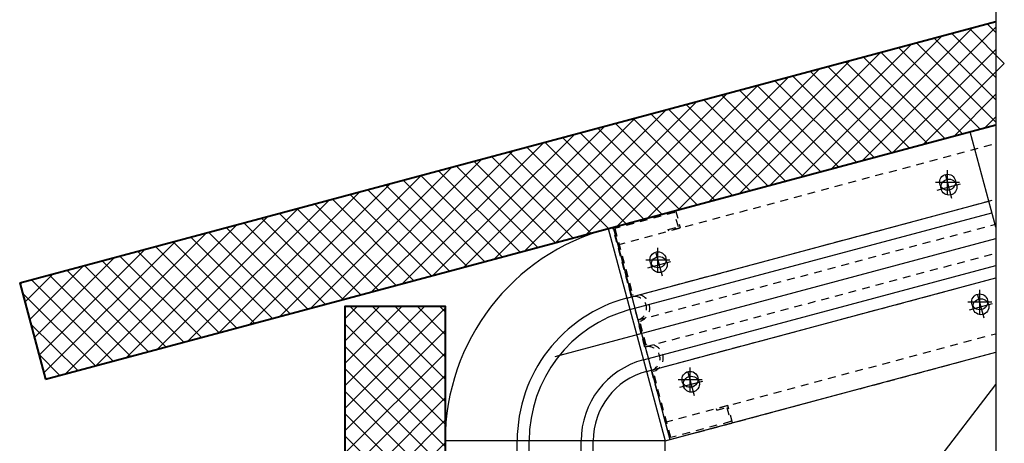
# Model space of a CAD drawing. Header units: metres. Extents: x 705633 to 708863, y 4309165 to 4309462.
# Tile 23 of 25: x 708338.49 to 708354.25, y 4309410.69 to 4309417.48. Entities that reach past the tile are written whole.
import ezdxf

# ---------------------------------------------------------------- set-up
doc = ezdxf.new("R2010")
doc.units = ezdxf.units.M
doc.header["$LTSCALE"] = 0.5
for name, pattern in [('DASHDOT', [25.4, 12.7, -6.35, 0, -6.35]), ('HIDDEN', [0.375, 0.25, -0.125]), ('SOLID', [0]), ('осевая', [50.8, 31.75, -6.35, 6.35, -6.35])]:
    doc.linetypes.add(name, pattern=pattern)
for name, color, linetype in [('_ДЎјц', 1, 'Continuous'), ('_ґлБ¦ёс', 6, 'Continuous'), ('osi', 1, 'осевая')]:
    doc.layers.add(name, color=color, linetype=linetype)
doc.layers.add('Монолит фундамента', color=7, linetype='Continuous', lineweight=40)
doc.layers.add('ШТРИХОВКА', color=30, linetype='Continuous', lineweight=18)

msp = doc.modelspace()

# ---------------------------------------------------------------- hatches: boundary and pattern name
at = {"layer": 'ШТРИХОВКА', "ltscale": 60}
h = msp.add_hatch(dxfattribs=at)
h.set_pattern_fill('ANSI37', color=256, scale=0.08, style=0)
h.set_pattern_definition([(45, (706671.35107, 4313270.02775), (-0.179605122, 0.179605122), []), (135, (706671.35107, 4313270.02775), (-0.179605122, -0.179605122), [])])
h.paths.add_polyline_path([(708343.701, 4309399.491), (708345.301, 4309399.491), (708345.301, 4309412.889), (708343.701, 4309412.889)])

# ---------------------------------------------------------------- linework, layer by layer
at = {"lineweight": 25, "ltscale": 20}
msp.add_line((708354.115, 4309426.807), (708354.115, 4309392.51), dxfattribs=at)
at = {"layer": '_ДЎјц', "color": 7, "linetype": 'SOLID'}
for p, q in [((708353.413, 4309414.613), (708353.314, 4309414.984)), ((708353.178, 4309414.749), (708353.549, 4309414.848)), ((708348.777, 4309413.371), (708348.678, 4309413.742)), ((708348.542, 4309413.506), (708348.913, 4309413.606)), ((708353.927, 4309412.697), (708353.828, 4309413.068)), ((708353.692, 4309412.832), (708354.063, 4309412.932)), ((708349.291, 4309411.454), (708349.191, 4309411.825)), ((708349.055, 4309411.59), (708349.426, 4309411.689))]:
    msp.add_line(p, q, dxfattribs=at)
for centre in [(708353.364, 4309414.798), (708348.727, 4309413.556), (708353.877, 4309412.882), (708349.241, 4309411.64)]:
    msp.add_circle(centre, 0.128, dxfattribs=at)
at = {"layer": '_ґлБ¦ёс', "color": 6, "linetype": 'SOLID'}
for p, q in [((708353.706, 4309415.686), (708347.91, 4309414.133)), ((708354.115, 4309414.158), (708353.706, 4309415.686)), ((708353.343, 4309414.685), (708353.343, 4309415.069)), ((708353.151, 4309414.877), (708353.535, 4309414.877)), ((708348.209, 4309413.021), (708354.004, 4309414.574)), ((708348.258, 4309412.835), (708354.054, 4309414.388)), ((708347.91, 4309414.133), (708348.821, 4309410.733)), ((708348.707, 4309413.442), (708348.707, 4309413.826)), ((708348.515, 4309413.634), (708348.899, 4309413.634)), ((708348.474, 4309412.032), (708354.115, 4309413.543)), ((708348.523, 4309411.846), (708354.115, 4309413.344)), ((708353.857, 4309412.768), (708353.857, 4309413.152)), ((708353.665, 4309412.96), (708354.049, 4309412.96)), ((708348.821, 4309410.733), (708354.115, 4309412.152)), ((708349.22, 4309411.526), (708349.22, 4309411.91)), ((708348.821, 4309404.733), (708354.115, 4309411.633)), ((708349.028, 4309411.718), (708349.412, 4309411.718)), ((708348.821, 4309410.733), (708345.301, 4309410.733)), ((708345.301, 4309410.733), (708345.301, 4309404.733)), ((708346.453, 4309404.733), (708346.453, 4309410.733)), ((708346.645, 4309404.733), (708346.645, 4309410.733)), ((708347.477, 4309404.733), (708347.477, 4309410.733)), ((708347.669, 4309404.733), (708347.669, 4309410.733)), ((708348.821, 4309404.733), (708348.821, 4309410.733))]:
    msp.add_line(p, q, dxfattribs=at)
at = {"layer": '_ґлБ¦ёс', "color": 4, "linetype": 'SOLID'}
for p, q in [((708354.115, 4309415.795), (708347.988, 4309414.153)), ((708347.988, 4309414.153), (708348.062, 4309413.875)), ((708348.062, 4309413.875), (708348.286, 4309413.04)), ((708348.286, 4309413.04), (708348.385, 4309412.669)), ((708348.385, 4309412.669), (708348.501, 4309412.237)), ((708348.501, 4309412.237), (708348.601, 4309411.866)), ((708348.899, 4309410.753), (708354.115, 4309412.151)), ((708348.601, 4309411.866), (708348.824, 4309411.031)), ((708348.824, 4309411.031), (708348.899, 4309410.753))]:
    msp.add_line(p, q, dxfattribs=at)
at = {"layer": '_ґлБ¦ёс', "color": 1, "linetype": 'HIDDEN'}
for p, q in [((708348.062, 4309413.875), (708354.115, 4309415.497)), ((708348.286, 4309413.04), (708354.115, 4309414.602)), ((708347.985, 4309414.152), (708348.99, 4309414.421)), ((708348.99, 4309414.421), (708349.064, 4309414.143)), ((708348.971, 4309414.39), (708348.016, 4309414.134)), ((708349.033, 4309414.161), (708348.971, 4309414.39)), ((708348.283, 4309413.04), (708347.985, 4309414.152)), ((708347.988, 4309414.153), (708348.062, 4309413.875)), ((708348.016, 4309414.134), (708348.301, 4309413.071)), ((708348.385, 4309412.669), (708354.115, 4309414.205)), ((708348.872, 4309414.118), (708349.033, 4309414.161)), ((708348.879, 4309414.094), (708348.872, 4309414.118)), ((708349.064, 4309414.143), (708348.879, 4309414.094)), ((708348.062, 4309413.875), (708348.286, 4309413.04)), ((708348.501, 4309412.237), (708354.115, 4309413.741)), ((708348.601, 4309411.866), (708354.115, 4309413.343)), ((708348.286, 4309413.04), (708348.385, 4309412.669)), ((708348.498, 4309412.236), (708348.383, 4309412.669)), ((708348.385, 4309412.669), (708348.501, 4309412.237)), ((708348.517, 4309412.267), (708348.414, 4309412.651)), ((708348.824, 4309411.031), (708354.115, 4309412.449)), ((708348.501, 4309412.237), (708348.601, 4309411.866)), ((708348.899, 4309410.753), (708354.115, 4309412.151)), ((708348.598, 4309411.865), (708348.896, 4309410.752)), ((708348.601, 4309411.866), (708348.824, 4309411.031)), ((708348.914, 4309410.784), (708348.629, 4309411.847)), ((708349.826, 4309411.3), (708349.641, 4309411.25)), ((708349.647, 4309411.225), (708349.808, 4309411.268)), ((708349.808, 4309411.268), (708349.869, 4309411.04)), ((708349.901, 4309411.021), (708349.826, 4309411.3)), ((708349.641, 4309411.25), (708349.647, 4309411.225)), ((708348.824, 4309411.031), (708348.899, 4309410.753)), ((708348.896, 4309410.752), (708349.901, 4309411.021)), ((708349.869, 4309411.04), (708348.914, 4309410.784))]:
    msp.add_line(p, q, dxfattribs=at)
at = {"layer": '_ґлБ¦ёс', "color": 6, "linetype": 'SOLID'}
for centre in [(708353.343, 4309414.877), (708348.707, 4309413.634), (708353.857, 4309412.96), (708349.22, 4309411.718)]:
    msp.add_circle(centre, 0.128, dxfattribs=at)
for radius in [3.52, 2.368, 2.176, 1.344, 1.152]:
    msp.add_arc((708348.821, 4309410.733), radius, 105, 180, dxfattribs=at)
at = {"layer": '_ґлБ¦ёс', "color": 1, "linetype": 'HIDDEN'}
for centre, radius in [((708348.333, 4309412.854), 0.192), ((708348.358, 4309412.861), 0.218), ((708348.548, 4309412.05), 0.192), ((708348.573, 4309412.057), 0.218)]:
    msp.add_arc(centre, radius, 285, 105, dxfattribs=at)
at = {"layer": 'osi', "linetype": 'DASHDOT', "ltscale": 5}
msp.add_line((708347.061, 4309412.083), (708354.115, 4309413.973), dxfattribs=at)
at = {"layer": 'Монолит фундамента'}
for p, q in [((708338.489, 4309413.264), (708354.115, 4309417.451)), ((708338.903, 4309411.719), (708354.115, 4309415.795)), ((708338.489, 4309413.264), (708338.903, 4309411.719))]:
    msp.add_line(p, q, dxfattribs=at)
msp.add_lwpolyline([(708345.301, 4309399.491), (708343.701, 4309399.491), (708343.701, 4309412.889), (708345.301, 4309412.889)], close=True, dxfattribs=at)
at = {"layer": 'ШТРИХОВКА', "ltscale": 60}
for p, q in [((708354.115, 4309417.274), (708353.976, 4309417.414)), ((708351.484, 4309415.09), (708353.747, 4309417.353)), ((708351.974, 4309415.221), (708354.115, 4309417.362)), ((708354.115, 4309416.556), (708353.409, 4309417.262)), ((708354.251, 4309416.779), (708353.692, 4309417.338)), ((708350.993, 4309414.958), (708353.256, 4309417.221)), ((708354.115, 4309415.837), (708352.843, 4309417.11)), ((708354.115, 4309416.197), (708353.126, 4309417.186)), ((708350.012, 4309414.695), (708352.274, 4309416.958)), ((708350.502, 4309414.827), (708352.765, 4309417.09)), ((708353.582, 4309415.652), (708352.276, 4309416.959)), ((708352.465, 4309415.353), (708354.115, 4309417.003)), ((708353.866, 4309415.728), (708352.559, 4309417.034)), ((708349.521, 4309414.564), (708351.784, 4309416.827)), ((708353.016, 4309415.5), (708351.709, 4309416.807)), ((708353.299, 4309415.576), (708351.993, 4309416.883)), ((708349.03, 4309414.432), (708351.293, 4309416.695)), ((708352.449, 4309415.348), (708351.143, 4309416.655)), ((708352.732, 4309415.424), (708351.426, 4309416.731)), ((708352.956, 4309415.484), (708354.251, 4309416.779)), ((708348.54, 4309414.301), (708350.802, 4309416.564)), ((708351.883, 4309415.197), (708350.576, 4309416.503)), ((708352.166, 4309415.273), (708350.859, 4309416.579)), ((708348.049, 4309414.169), (708350.312, 4309416.432)), ((708351.316, 4309415.045), (708350.01, 4309416.351)), ((708351.599, 4309415.121), (708350.293, 4309416.427)), ((708347.068, 4309413.907), (708349.33, 4309416.169)), ((708347.558, 4309414.038), (708349.821, 4309416.301)), ((708350.749, 4309414.893), (708349.443, 4309416.199)), ((708351.033, 4309414.969), (708349.726, 4309416.275)), ((708353.447, 4309415.616), (708354.115, 4309416.285)), ((708346.577, 4309413.775), (708348.84, 4309416.038)), ((708350.183, 4309414.741), (708348.876, 4309416.048)), ((708350.466, 4309414.817), (708349.16, 4309416.124)), ((708346.086, 4309413.644), (708348.349, 4309415.906)), ((708349.616, 4309414.589), (708348.31, 4309415.896)), ((708349.899, 4309414.665), (708348.593, 4309415.972)), ((708353.937, 4309415.747), (708354.115, 4309415.925)), ((708345.596, 4309413.512), (708347.858, 4309415.775)), ((708349.05, 4309414.438), (708347.743, 4309415.744)), ((708349.333, 4309414.513), (708348.026, 4309415.82)), ((708345.105, 4309413.381), (708347.368, 4309415.643)), ((708348.483, 4309414.286), (708347.177, 4309415.592)), ((708348.766, 4309414.362), (708347.46, 4309415.668)), ((708344.123, 4309413.118), (708346.386, 4309415.38)), ((708344.614, 4309413.249), (708346.877, 4309415.512)), ((708347.633, 4309414.058), (708346.327, 4309415.364)), ((708347.916, 4309414.134), (708346.61, 4309415.44)), ((708348.2, 4309414.21), (708346.893, 4309415.516)), ((708343.633, 4309412.986), (708345.895, 4309415.249)), ((708347.066, 4309413.906), (708345.76, 4309415.213)), ((708347.35, 4309413.982), (708346.043, 4309415.288)), ((708343.142, 4309412.855), (708345.405, 4309415.117)), ((708346.5, 4309413.754), (708345.193, 4309415.061)), ((708346.783, 4309413.83), (708345.477, 4309415.137)), ((708342.651, 4309412.723), (708344.914, 4309414.986)), ((708345.933, 4309413.603), (708344.627, 4309414.909)), ((708346.217, 4309413.678), (708344.91, 4309414.985)), ((708342.161, 4309412.592), (708344.423, 4309414.854)), ((708345.367, 4309413.451), (708344.06, 4309414.757)), ((708345.65, 4309413.527), (708344.344, 4309414.833)), ((708341.179, 4309412.329), (708343.442, 4309414.591)), ((708341.67, 4309412.46), (708343.933, 4309414.723)), ((708344.8, 4309413.299), (708343.494, 4309414.605)), ((708345.083, 4309413.375), (708343.777, 4309414.681)), ((708340.689, 4309412.197), (708342.951, 4309414.46)), ((708344.233, 4309413.147), (708342.927, 4309414.453)), ((708344.517, 4309413.223), (708343.21, 4309414.529)), ((708340.198, 4309412.066), (708342.461, 4309414.329)), ((708343.667, 4309412.995), (708342.36, 4309414.302)), ((708343.95, 4309413.071), (708342.644, 4309414.378)), ((708339.707, 4309411.934), (708341.97, 4309414.197)), ((708343.1, 4309412.843), (708341.794, 4309414.15)), ((708343.384, 4309412.919), (708342.077, 4309414.226)), ((708339.217, 4309411.803), (708341.479, 4309414.066)), ((708342.534, 4309412.692), (708341.227, 4309413.998)), ((708342.817, 4309412.768), (708341.511, 4309414.074)), ((708338.8, 4309412.104), (708340.498, 4309413.803)), ((708338.876, 4309411.821), (708340.989, 4309413.934)), ((708341.967, 4309412.54), (708340.661, 4309413.846)), ((708342.25, 4309412.616), (708340.944, 4309413.922)), ((708338.724, 4309412.388), (708340.007, 4309413.671)), ((708341.4, 4309412.388), (708340.094, 4309413.694)), ((708341.684, 4309412.464), (708340.377, 4309413.77)), ((708338.648, 4309412.671), (708339.517, 4309413.54)), ((708340.834, 4309412.236), (708339.527, 4309413.543)), ((708341.117, 4309412.312), (708339.811, 4309413.618)), ((708338.572, 4309412.954), (708339.026, 4309413.408)), ((708339.984, 4309412.008), (708338.678, 4309413.315)), ((708340.267, 4309412.084), (708338.961, 4309413.391)), ((708340.551, 4309412.16), (708339.244, 4309413.467)), ((708338.496, 4309413.238), (708338.535, 4309413.277)), ((708339.701, 4309411.933), (708338.533, 4309413.1)), ((708339.417, 4309411.857), (708338.664, 4309412.61)), ((708339.134, 4309411.781), (708338.796, 4309412.119))]:
    msp.add_line(p, q, dxfattribs=at)

doc.saveas('drawing.dxf')
